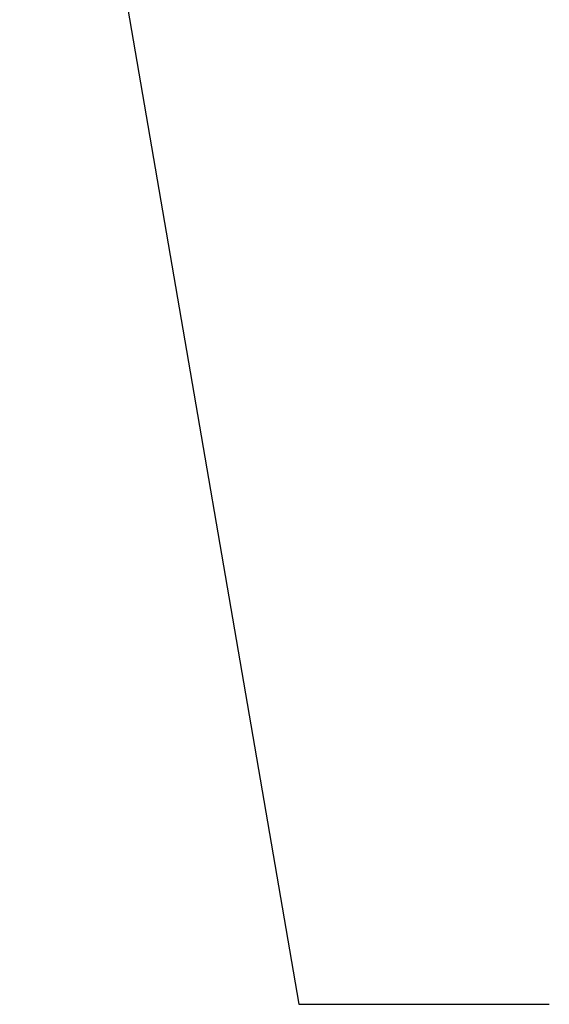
# Model space of a CAD drawing. Header units: millimetres. Extents: x 0 to 210, y 0 to 297.
# Tile 16 of 49: x 56.57 to 61.18, y 220.94 to 229.52. Entities that reach past the tile are written whole.
import ezdxf

# ---------------------------------------------------------------- set-up
doc = ezdxf.new("R2010")
doc.units = ezdxf.units.MM
doc.header["$LTSCALE"] = 19.36
doc.layers.get('0').update_dxf_attribs({"linetype": 'CONTINUOUS'})
doc.layers.add('Z_NOTICE', color=7, linetype='CONTINUOUS')
doc.styles.get("Standard").update_dxf_attribs({"font": 'txt', "width": 0.7})
doc.dimstyles.get("Standard").update_dxf_attribs({"dimtxt": 3.5, "dimasz": 3.5, "dimexe": 1.5, "dimexo": 0, "dimtad": 1, "dimdsep": 46, "dimtxsty": 'STANDARD', "dimblk": '_FILLED', "dimblk1": '_FILLED', "dimblk2": '_FILLED', "dimcen": 0.09, "dimclrt": 5, "dimazin": 2, "dimtol": 1, "dimtp": 0.05, "dimtm": 0.05, "dimtfac": 1, "dimtofl": 0, "dimtmove": 0, "dimatfit": 3, "dimldrblk": '_FILLED', "dimfxl": 1, "dimtolj": 1, "dimarcsym": 0})

# ---------------------------------------------------------------- blocks, each defined once
blk = doc.blocks.new('_FILLED')
at = {"color": 0, "linetype": 'BYBLOCK'}
blk.add_solid([(0, 0), (-1, 0.125), (-1, -0.125)], dxfattribs=at)

msp = doc.modelspace()

# ---------------------------------------------------------------- leaders
at = {"layer": 'Z_NOTICE', "color": 2, "linetype": 'CONTINUOUS'}
msp.add_leader([(56.5686, 235.0914), (58.9992, 220.9376), (61.1818, 220.9376)], dimstyle='STANDARD', override={"dimtad": 0}, dxfattribs=at)

doc.saveas('drawing.dxf')
